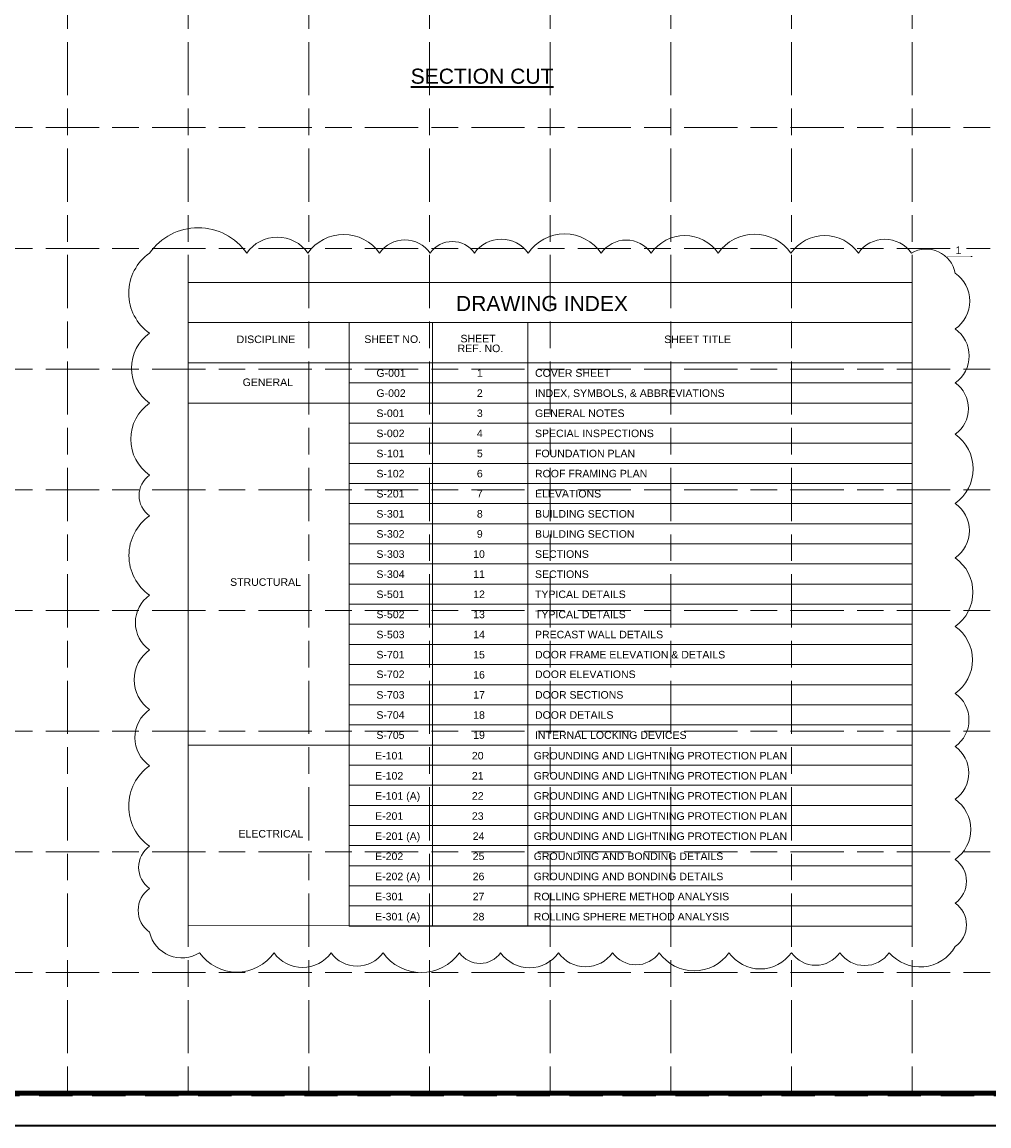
# Paper-space layout 'G-002' of a CAD drawing. Header units: inches. Extents: x -1.9 to 34, y 0 to 22.6.
# Tile 2 of 4: x 14.3 to 26.3, y 0 to 13.7. Entities that reach past the tile are written whole.
import ezdxf
from ezdxf.enums import TextEntityAlignment as Align

# ---------------------------------------------------------------- set-up
doc = ezdxf.new("R2010")
doc.units = ezdxf.units.IN
doc.header["$LTSCALE"] = 0.5
doc.header["$MEASUREMENT"] = 0
doc.set_wipeout_variables(frame=1)
doc.linetypes.add('014200-912 MS7 Long Dash Short Dash', pattern=[0.220472, 0.110236, -0.027559, 0.055118, -0.027559])
doc.linetypes.add('MS2 Medium Dash', pattern=[0.109898, 0.068898, -0.041])
doc.layers.add('G-ANNO-NPLT', color=7, linetype='Continuous', lineweight=18, plot=False)
doc.layers.add('G-ANNO-TTLB-GRID', color=7, linetype='014200-912 MS7 Long Dash Short Dash', lineweight=18, plot=False)
doc.layers.add('G-ANNO-TEXT', color=7, linetype='Continuous', lineweight=35)
doc.layers.add('G-ANNO-TTLB', color=7, linetype='Continuous', lineweight=35)
doc.styles.add('AEC_COMN_TEXT', font='arial.ttf', dxfattribs={"height": 0.09375})
doc.styles.add('AEC_COMN_TITLE', font='arial.ttf', dxfattribs={"height": 0.1875})
doc.styles.add('Arial', font='arial.ttf')

# ---------------------------------------------------------------- blocks, each defined once
blk = doc.blocks.new('AEC_TitleBlock_ANSI_D')
at = {"layer": 'G-ANNO-NPLT', "linetype": 'MS2 Medium Dash', "ltscale": 0.999998, "flags": 128}
blk.add_lwpolyline([(0.0312, 1.8021), (2.8021, 1.8021), (2.8021, 0.0312), (0.0312, 0.0312), (0.0312, 1.8021)], close=True, dxfattribs=at)
at = {"layer": 'G-ANNO-TTLB', "flags": 128}
blk.add_lwpolyline([(0, 1.8333), (2.8333, 1.8333), (2.8333, 0), (0, 0), (0, 1.8333)], close=True, dxfattribs=at)
at = {"layer": 'G-ANNO-TTLB', "lineweight": 100, "flags": 128}
blk.add_lwpolyline([(0.1146, 1.7839), (2.7708, 1.7839), (2.7708, 0.0339), (0.1146, 0.0339), (0.1146, 1.7839)], close=True, dxfattribs=at)
at = {"layer": 'G-ANNO-TTLB-GRID', "ltscale": 0.999996, "transparency": 33554457}
for p, q in [((1.2396, 1.7839), (1.2396, 0.0339)), ((1.4896, 1.7839), (1.4896, 0.0339)), ((1.7396, 1.7839), (1.7396, 0.0339)), ((1.9896, 1.7839), (1.9896, 0.0339)), ((0.1146, 0.9089), (2.6146, 0.9089)), ((0.1146, 0.6589), (2.6146, 0.6589)), ((0.1146, 0.4089), (2.6146, 0.4089)), ((0.1146, 0.1589), (2.6146, 0.1589))]:
    blk.add_line(p, q, dxfattribs=at)
at = {"layer": 'G-ANNO-TTLB-GRID', "ltscale": 0.999996, "transparency": 33554508}
for p, q in [((1.3646, 1.7839), (1.3646, 0.0339)), ((1.6146, 1.7839), (1.6146, 0.0339)), ((1.8646, 1.7839), (1.8646, 0.0339)), ((2.1146, 1.7839), (2.1146, 0.0339)), ((0.1146, 1.0339), (2.6146, 1.0339)), ((0.1146, 0.7839), (2.6146, 0.7839)), ((0.1146, 0.5339), (2.6146, 0.5339)), ((0.1146, 0.2839), (2.6146, 0.2839))]:
    blk.add_line(p, q, dxfattribs=at)

psp = doc.layouts.new('G-002')

# ---------------------------------------------------------------- linework, layer by layer
at = {"layer": 'G-ANNO-TEXT', "color": 7, "linetype": 'Continuous', "lineweight": 13}
for p, q in [((25.795, 10.804), (26.123, 10.804)), ((16.375, 9.984), (25.375, 9.984)), ((18.375, 9.984), (18.375, 2.484)), ((19.41, 9.984), (19.41, 2.484)), ((20.596, 9.984), (20.596, 2.484)), ((16.375, 9.484), (25.375, 9.484)), ((18.375, 9.234), (25.375, 9.234)), ((16.375, 8.984), (25.375, 8.984)), ((18.375, 8.734), (25.375, 8.734)), ((18.375, 8.484), (25.375, 8.484)), ((18.375, 8.234), (25.375, 8.234)), ((18.375, 7.984), (25.375, 7.984)), ((18.375, 7.734), (25.375, 7.734)), ((18.375, 7.484), (25.375, 7.484)), ((18.375, 7.234), (25.375, 7.234)), ((18.375, 6.984), (25.375, 6.984)), ((18.375, 6.734), (25.375, 6.734)), ((18.375, 6.484), (25.375, 6.484)), ((18.375, 6.234), (25.375, 6.234)), ((18.375, 5.984), (25.375, 5.984)), ((18.375, 5.734), (25.375, 5.734)), ((18.375, 5.484), (25.375, 5.484)), ((18.375, 5.234), (25.375, 5.234)), ((18.375, 4.984), (25.375, 4.984)), ((16.375, 4.734), (25.375, 4.734)), ((18.375, 4.734), (25.375, 4.734)), ((18.375, 4.484), (25.375, 4.484)), ((18.375, 4.234), (25.375, 4.234)), ((18.375, 3.984), (25.375, 3.984)), ((18.375, 3.734), (25.375, 3.734)), ((18.375, 3.484), (25.375, 3.484)), ((18.375, 3.234), (25.375, 3.234)), ((18.375, 2.984), (25.375, 2.984)), ((18.375, 2.734), (25.375, 2.734)), ((18.375, 2.484), (25.375, 2.484))]:
    psp.add_line(p, q, dxfattribs=at)
psp.add_lwpolyline([(15.894, 10.848, 0.520567), (15.894, 9.851, 0.520567), (15.894, 8.984, 0.520567), (15.894, 8.087, 0.520567), (15.894, 7.583, 0.520567), (15.894, 6.595, 0.520567), (15.894, 5.915, 0.520567), (15.894, 5.175, 0.520567), (15.894, 4.475, 0.520567), (15.894, 3.475, 0.520567), (15.894, 2.952, 0.520567), (15.894, 2.407, 0.520567), (16.516, 2.153, 0.520567), (17.441, 2.153, 0.520567), (18.151, 2.153, 0.520567), (18.796, 2.153, 0.520567), (19.746, 2.153, 0.520567), (20.259, 2.153, 0.520567), (20.978, 2.153, 0.520567), (21.651, 2.153, 0.520567), (22.231, 2.153, 0.520567), (23.097, 2.153, 0.520567), (23.875, 2.153, 0.520567), (24.476, 2.153, 0.520567), (25.09, 2.153, 0.520567), (25.91, 2.228, 0.520567), (25.91, 2.769, 0.520567), (25.91, 3.312, 0.520567), (25.91, 4.059, 0.520567), (25.91, 4.715, 0.520567), (25.91, 5.376, 0.520567), (25.91, 6.208, 0.520567), (25.91, 7.059, 0.520567), (25.91, 7.737, 0.520567), (25.91, 8.596, 0.520567), (25.91, 9.234, 0.520567), (25.91, 9.905, 0.520567), (25.91, 10.599, 0.520567), (25.366, 10.848, 0.520567), (24.707, 10.848, 0.520567), (23.868, 10.848, 0.520567), (22.965, 10.848, 0.520567), (22.131, 10.848, 0.520567), (21.51, 10.848, 0.520567), (20.599, 10.848, 0.520567), (19.934, 10.848, 0.520567), (19.383, 10.848, 0.520567), (18.753, 10.848, 0.520567), (17.862, 10.848, 0.520567), (17.102, 10.848, 0.520567)], format="xyb", close=True, dxfattribs=at)
at = {"layer": 'G-ANNO-TEXT', "color": 7, "linetype": 'Continuous', "lineweight": 13, "flags": 128}
psp.add_lwpolyline([(16.375, 10.484), (25.375, 10.484), (25.375, 2.484), (16.375, 2.49), (16.375, 10.484)], close=True, dxfattribs=at)

# ---------------------------------------------------------------- block references
at = {"xscale": 12, "yscale": 12, "zscale": 12}
psp.add_blockref('AEC_TitleBlock_ANSI_D', (0, 0), dxfattribs=at)

# ---------------------------------------------------------------- texts
at = {"layer": 'G-ANNO-TEXT', "insert": (19.14, 13.14), "char_height": 0.1875, "width": 3.20077, "attachment_point": 1, "style": 'AEC_COMN_TITLE'}
psp.add_mtext('{\\LSECTION CUT}', dxfattribs=at)
at = {"layer": 'G-ANNO-TTLB', "color": 3, "linetype": 'Continuous', "lineweight": 30}
for s, height, style, p in [('DRAWING INDEX', 0.1875, 'AEC_COMN_TITLE', (19.703, 10.315)), ('DISCIPLINE', 0.0938, 'AEC_COMN_TEXT', (16.976, 9.823)), ('SHEET TITLE', 0.09375, 'AEC_COMN_TEXT', (22.293, 9.823)), ('G-001', 0.0938, 'AEC_COMN_TEXT', (18.714, 9.404)), ('1', 0.0938, 'AEC_COMN_TEXT', (19.963, 9.404)), ('COVER SHEET', 0.09375, 'AEC_COMN_TEXT', (20.686, 9.404)), ('GENERAL', 0.0938, 'AEC_COMN_TEXT', (17.051, 9.289)), ('G-002', 0.0938, 'AEC_COMN_TEXT', (18.714, 9.154)), ('2', 0.0938, 'AEC_COMN_TEXT', (19.963, 9.154)), ('INDEX, SYMBOLS, & ABBREVIATIONS', 0.09375, 'AEC_COMN_TEXT', (20.686, 9.154)), ('S-001', 0.0938, 'AEC_COMN_TEXT', (18.714, 8.904)), ('3', 0.0938, 'AEC_COMN_TEXT', (19.963, 8.904)), ('GENERAL NOTES', 0.09375, 'AEC_COMN_TEXT', (20.686, 8.904)), ('S-002', 0.0938, 'AEC_COMN_TEXT', (18.714, 8.654)), ('4', 0.0938, 'AEC_COMN_TEXT', (19.963, 8.654)), ('SPECIAL INSPECTIONS', 0.09375, 'AEC_COMN_TEXT', (20.686, 8.654)), ('S-101', 0.0938, 'AEC_COMN_TEXT', (18.714, 8.404)), ('5', 0.0938, 'AEC_COMN_TEXT', (19.963, 8.404)), ('FOUNDATION PLAN', 0.09375, 'AEC_COMN_TEXT', (20.686, 8.404)), ('S-102', 0.0938, 'AEC_COMN_TEXT', (18.714, 8.154)), ('6', 0.0938, 'AEC_COMN_TEXT', (19.963, 8.154)), ('ROOF FRAMING PLAN', 0.09375, 'AEC_COMN_TEXT', (20.686, 8.154)), ('S-201', 0.0938, 'AEC_COMN_TEXT', (18.714, 7.904)), ('7', 0.0938, 'AEC_COMN_TEXT', (19.963, 7.904)), ('ELEVATIONS', 0.0938, 'AEC_COMN_TEXT', (20.686, 7.904)), ('S-301', 0.0938, 'AEC_COMN_TEXT', (18.714, 7.654)), ('8', 0.0938, 'AEC_COMN_TEXT', (19.963, 7.654)), ('BUILDING SECTION', 0.09375, 'AEC_COMN_TEXT', (20.686, 7.654)), ('S-302', 0.0938, 'AEC_COMN_TEXT', (18.714, 7.404)), ('9', 0.0938, 'AEC_COMN_TEXT', (19.963, 7.404)), ('BUILDING SECTION', 0.09375, 'AEC_COMN_TEXT', (20.686, 7.404)), ('S-303', 0.0938, 'AEC_COMN_TEXT', (18.714, 7.154)), ('10', 0.0938, 'AEC_COMN_TEXT', (19.917, 7.154)), ('SECTIONS', 0.0938, 'AEC_COMN_TEXT', (20.686, 7.154)), ('S-304', 0.0938, 'AEC_COMN_TEXT', (18.714, 6.904)), ('11', 0.0938, 'AEC_COMN_TEXT', (19.917, 6.904)), ('SECTIONS', 0.0938, 'AEC_COMN_TEXT', (20.686, 6.904)), ('STRUCTURAL', 0.0938, 'AEC_COMN_TEXT', (16.895, 6.806)), ('S-501', 0.0938, 'AEC_COMN_TEXT', (18.714, 6.654)), ('12', 0.0938, 'AEC_COMN_TEXT', (19.917, 6.654)), ('TYPICAL DETAILS', 0.09375, 'AEC_COMN_TEXT', (20.686, 6.654)), ('S-502', 0.0938, 'AEC_COMN_TEXT', (18.714, 6.404)), ('13', 0.0938, 'AEC_COMN_TEXT', (19.917, 6.404)), ('TYPICAL DETAILS', 0.09375, 'AEC_COMN_TEXT', (20.686, 6.404)), ('S-503', 0.0938, 'AEC_COMN_TEXT', (18.714, 6.154)), ('14', 0.0938, 'AEC_COMN_TEXT', (19.917, 6.154)), ('PRECAST WALL DETAILS', 0.09375, 'AEC_COMN_TEXT', (20.686, 6.154)), ('S-701', 0.0938, 'AEC_COMN_TEXT', (18.714, 5.904)), ('15', 0.0938, 'AEC_COMN_TEXT', (19.917, 5.904)), ('DOOR FRAME ELEVATION & DETAILS', 0.09375, 'AEC_COMN_TEXT', (20.686, 5.904)), ('S-702', 0.0938, 'AEC_COMN_TEXT', (18.714, 5.66)), ('16', 0.0938, 'AEC_COMN_TEXT', (19.917, 5.654)), ('DOOR ELEVATIONS', 0.09375, 'AEC_COMN_TEXT', (20.686, 5.66)), ('S-703', 0.0938, 'AEC_COMN_TEXT', (18.714, 5.404)), ('17', 0.0938, 'AEC_COMN_TEXT', (19.917, 5.404)), ('DOOR SECTIONS', 0.09375, 'AEC_COMN_TEXT', (20.686, 5.404)), ('S-704', 0.0938, 'AEC_COMN_TEXT', (18.714, 5.154)), ('18', 0.0938, 'AEC_COMN_TEXT', (19.917, 5.154)), ('DOOR DETAILS', 0.09375, 'AEC_COMN_TEXT', (20.686, 5.154)), ('S-705', 0.0938, 'AEC_COMN_TEXT', (18.714, 4.904)), ('19', 0.0938, 'AEC_COMN_TEXT', (19.917, 4.904)), ('INTERNAL LOCKING DEVICES', 0.09375, 'AEC_COMN_TEXT', (20.686, 4.904)), ('E-101', 0.0938, 'AEC_COMN_TEXT', (18.698, 4.648)), ('20', 0.0938, 'AEC_COMN_TEXT', (19.901, 4.648)), ('GROUNDING AND LIGHTNING PROTECTION PLAN', 0.09375, 'AEC_COMN_TEXT', (20.67, 4.648)), ('E-102', 0.0938, 'AEC_COMN_TEXT', (18.698, 4.398)), ('21', 0.0938, 'AEC_COMN_TEXT', (19.901, 4.398)), ('GROUNDING AND LIGHTNING PROTECTION PLAN', 0.09375, 'AEC_COMN_TEXT', (20.67, 4.398)), ('E-101 (A)', 0.0938, 'AEC_COMN_TEXT', (18.698, 4.148)), ('22', 0.0938, 'AEC_COMN_TEXT', (19.901, 4.148)), ('GROUNDING AND LIGHTNING PROTECTION PLAN', 0.09375, 'AEC_COMN_TEXT', (20.67, 4.148)), ('E-201', 0.0938, 'AEC_COMN_TEXT', (18.698, 3.898)), ('23', 0.0938, 'AEC_COMN_TEXT', (19.901, 3.898)), ('GROUNDING AND LIGHTNING PROTECTION PLAN', 0.09375, 'AEC_COMN_TEXT', (20.67, 3.898)), ('ELECTRICAL', 0.0938, 'AEC_COMN_TEXT', (16.999, 3.678)), ('E-201 (A)', 0.0938, 'AEC_COMN_TEXT', (18.698, 3.648)), ('24', 0.0938, 'AEC_COMN_TEXT', (19.911, 3.648)), ('GROUNDING AND LIGHTNING PROTECTION PLAN', 0.09375, 'AEC_COMN_TEXT', (20.67, 3.648)), ('E-202', 0.0938, 'AEC_COMN_TEXT', (18.698, 3.398)), ('25', 0.0938, 'AEC_COMN_TEXT', (19.911, 3.398)), ('GROUNDING AND BONDING DETAILS', 0.09375, 'AEC_COMN_TEXT', (20.67, 3.398)), ('E-202 (A)', 0.0938, 'AEC_COMN_TEXT', (18.698, 3.148)), ('26', 0.0938, 'AEC_COMN_TEXT', (19.911, 3.148)), ('GROUNDING AND BONDING DETAILS', 0.09375, 'AEC_COMN_TEXT', (20.67, 3.148)), ('E-301', 0.0938, 'AEC_COMN_TEXT', (18.698, 2.898)), ('27', 0.0938, 'AEC_COMN_TEXT', (19.911, 2.898)), ('ROLLING SPHERE METHOD ANALYSIS', 0.09375, 'AEC_COMN_TEXT', (20.67, 2.898)), ('E-301 (A)', 0.0938, 'AEC_COMN_TEXT', (18.698, 2.648)), ('28', 0.0938, 'AEC_COMN_TEXT', (19.911, 2.648)), ('ROLLING SPHERE METHOD ANALYSIS', 0.09375, 'AEC_COMN_TEXT', (20.67, 2.648))]:
    psp.add_text(s, height=height, dxfattribs=dict(at, style=style)).set_placement(p, align=Align.TOP_LEFT)
at = {"layer": 'G-ANNO-TTLB', "color": 3, "linetype": 'Continuous', "lineweight": 30, "insert": (18.395, 9.825), "char_height": 0.09375, "width": 1.00723, "attachment_point": 1, "line_spacing_factor": 0.776524, "style": 'AEC_COMN_TEXT'}
psp.add_mtext('\\pxqc; SHEET NO.', dxfattribs=at)
at = {"layer": 'G-ANNO-TTLB', "color": 3, "linetype": 'Continuous', "lineweight": 30, "insert": (19.723, 9.832), "char_height": 0.0938, "attachment_point": 1, "line_spacing_factor": 0.776524, "style": 'AEC_COMN_TEXT'}
psp.add_mtext(' SHEET \\PREF. NO.', dxfattribs=at)

# ---------------------------------------------------------------- next in the draw order: wipeouts: each hides what was drawn before it
psp.add_wipeout([(25.795, 10.804), (26.107, 10.804), (25.951, 11.075)])

# ---------------------------------------------------------------- next in the draw order: texts
at = {"style": 'Arial'}
psp.add_text('1', height=0.0937, dxfattribs=at).set_placement((25.951, 10.883), align=Align.MIDDLE_CENTER)

doc.saveas('drawing.dxf')
